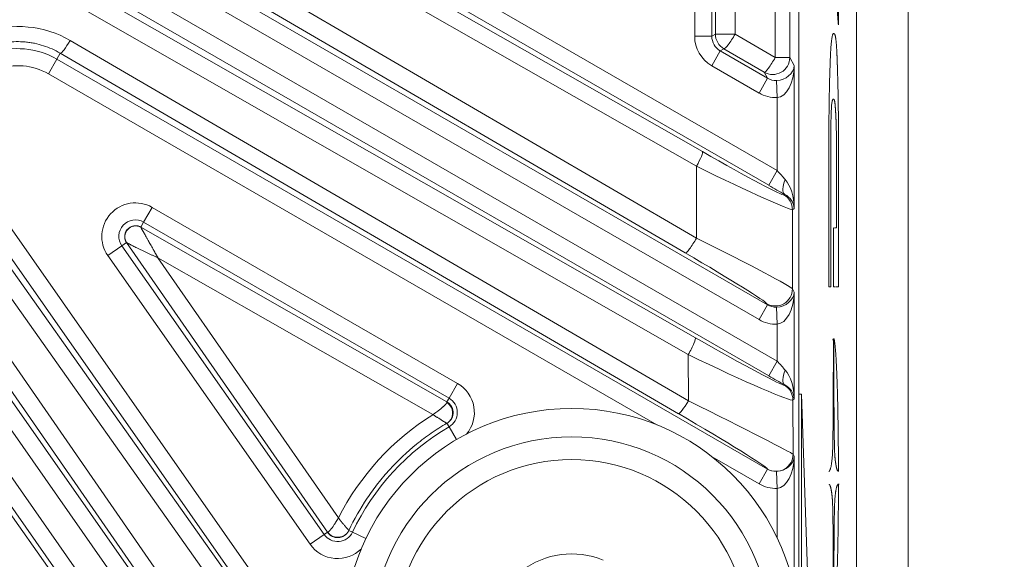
# Model space of a CAD drawing. Header units: millimetres. Extents: x 4 to 836, y 5 to 589.
# Tile 140 of 163: x 701 to 718, y 297 to 307. Entities that reach past the tile are written whole.
import ezdxf

# ---------------------------------------------------------------- set-up
doc = ezdxf.new("R2010")
doc.units = ezdxf.units.MM
doc.layers.add('1', color=7, linetype='Continuous', true_color=0xffffff)
doc.styles.add('ideas_simplex', font='simplex.shx')
doc.dimstyles.get("Standard").update_dxf_attribs({"dimtxt": 0.18, "dimasz": 0.18, "dimexe": 0.18, "dimexo": 0.0625, "dimgap": 0.09, "dimtad": 0, "dimtih": 1, "dimtoh": 1, "dimdec": 4, "dimzin": 0, "dimdsep": 46, "dimtxsty": 'Standard', "dimcen": 0.09, "dimadec": 0, "dimazin": 0, "dimtfac": 1, "dimtdec": 4, "dimtofl": 0, "dimtmove": 0, "dimatfit": 3, "dimfxl": 1, "dimtolj": 1, "dimtzin": 0, "dimarcsym": 0})

# ---------------------------------------------------------------- blocks, each defined once
blk = doc.blocks.new('_U1')
at = {"layer": '1', "color": 152, "lineweight": 13}
for p, q in [((700.230343, 313.020432), (786.941245, 313.020432)), ((718.867431, 260.359191), (786.941245, 260.359191))]:
    blk.add_line(p, q, dxfattribs=at)
at = {"layer": '1', "color": 27, "lineweight": 13}
blk.add_line((784.941245, 313.020432), (784.941245, 260.359191), dxfattribs=at)
at = {"layer": '1', "color": 87, "lineweight": 25}
for p, q in [((783.441245, 293.792312), (777.816245, 293.792312)), ((777.816245, 293.792312), (777.816245, 292.292312)), ((783.441245, 292.292312), (783.441245, 293.792312)), ((777.816245, 281.087312), (777.816245, 279.587312)), ((783.441245, 279.587312), (783.441245, 281.087312)), ((777.816245, 279.587312), (783.441245, 279.587312))]:
    blk.add_line(p, q, dxfattribs=at)
at = {"layer": '1', "color": 27, "lineweight": 18}
for points in [[(784.941245, 313.020432), (785.470226, 310.020434), (784.412264, 310.02043)], [(784.941245, 260.359191), (784.412264, 263.359189), (785.470226, 263.359193)]]:
    blk.add_solid(points, dxfattribs=at)
at = {"layer": '1', "color": 87, "linetype": 'Continuous', "lineweight": 25, "char_height": 3, "attachment_point": 7, "rotation": 90, "line_spacing_factor": 1.204819, "style": 'ideas_simplex'}
for s, insert in [('\\W1.2097;52,7', (775.975245, 281.034812)), ('\\W1.2097;2.07', (783.287745, 281.034812))]:
    blk.add_mtext(s, dxfattribs=dict(at, insert=insert))
blk = doc.blocks.new('_U5')
at = {"layer": '1', "color": 152, "lineweight": 13}
for p, q in [((691.391509, 321.859267), (806.925403, 321.859267)), ((663.165133, 260.359191), (806.925403, 260.359191))]:
    blk.add_line(p, q, dxfattribs=at)
at = {"layer": '1', "color": 27, "lineweight": 13}
blk.add_line((804.925403, 321.859267), (804.925403, 260.359191), dxfattribs=at)
at = {"layer": '1', "color": 87, "lineweight": 25}
for p, q in [((803.425403, 299.696729), (797.800403, 299.696729)), ((797.800403, 299.696729), (797.800403, 298.196729)), ((803.425403, 298.196729), (803.425403, 299.696729)), ((797.800403, 284.021729), (797.800403, 282.521729)), ((803.425403, 282.521729), (803.425403, 284.021729)), ((797.800403, 282.521729), (803.425403, 282.521729))]:
    blk.add_line(p, q, dxfattribs=at)
at = {"layer": '1', "color": 27, "lineweight": 18}
for points in [[(804.925403, 321.859267), (805.454384, 318.859269), (804.396422, 318.859265)], [(804.925403, 260.359191), (804.396422, 263.359189), (805.454384, 263.359193)]]:
    blk.add_solid(points, dxfattribs=at)
at = {"layer": '1', "color": 87, "linetype": 'Continuous', "lineweight": 25, "char_height": 3, "attachment_point": 7, "rotation": 90, "line_spacing_factor": 1.204819, "style": 'ideas_simplex'}
for s, insert in [('\\W1.2558;2.421', (803.271903, 283.969229)), ('\\W1.2097;61,5', (795.959403, 285.454229))]:
    blk.add_mtext(s, dxfattribs=dict(at, insert=insert))
blk = doc.blocks.new('_U6')
at = {"layer": '1', "color": 152, "lineweight": 13}
for p, q in [((707.915586, 361.359343), (604.33873, 361.359343)), ((696.641509, 245.904525), (604.338729, 245.904525))]:
    blk.add_line(p, q, dxfattribs=at)
at = {"layer": '1', "color": 27, "lineweight": 13}
blk.add_line((606.338729, 245.904525), (606.33873, 361.359343), dxfattribs=at)
at = {"layer": '1', "color": 87, "lineweight": 25}
for p, q in [((604.83873, 310.734434), (599.21373, 310.734434)), ((599.21373, 310.734434), (599.21373, 309.234434)), ((604.83873, 309.234434), (604.83873, 310.734434)), ((599.21373, 298.029434), (599.21373, 296.529434)), ((604.83873, 296.529434), (604.83873, 298.029434)), ((599.21373, 296.529434), (604.83873, 296.529434))]:
    blk.add_line(p, q, dxfattribs=at)
at = {"layer": '1', "color": 27, "lineweight": 18}
for points in [[(606.33873, 361.359343), (606.86771, 358.359345), (605.809749, 358.359341)], [(606.338729, 245.904525), (605.809749, 248.904523), (606.86771, 248.904527)]]:
    blk.add_solid(points, dxfattribs=at)
at = {"layer": '1', "color": 87, "linetype": 'Continuous', "lineweight": 25, "char_height": 3, "attachment_point": 7, "rotation": 90, "line_spacing_factor": 1.204819, "style": 'ideas_simplex'}
for s, insert in [('\\W1.1692;115,5', (597.37273, 296.491934)), ('\\W1.2097;4.55', (604.68523, 297.976934))]:
    blk.add_mtext(s, dxfattribs=dict(at, insert=insert))

msp = doc.modelspace()

# ---------------------------------------------------------------- linework, layer by layer
at = {"layer": '1', "color": 9, "linetype": 'Continuous', "lineweight": 18}
msp.add_line((716.803, 268.726), (716.803, 352.993), dxfattribs=at)
at = {"layer": '1', "color": 252, "linetype": 'Continuous', "lineweight": 18}
msp.add_line((715.892, 274.859), (715.892, 352.108), dxfattribs=at)
at = {"layer": '1', "color": 27, "linetype": 'Continuous', "lineweight": 18}
for p, q in [((714.882, 296.131), (714.882, 347.587)), ((703.321, 303.046), (708.7, 299.973)), ((706.6, 297.682), (703.073, 302.774))]:
    msp.add_line(p, q, dxfattribs=at)
at = {"layer": '1', "color": 27, "linetype": 'Continuous', "lineweight": 13}
for p, q in [((714.468, 306.027), (714.468, 337.692)), ((714.721, 337.692), (714.721, 306.027)), ((713.052, 306.402), (713.052, 337.317)), ((713.352, 337.317), (713.352, 306.402)), ((713.416, 306.439), (713.416, 337.28)), ((713.763, 337.28), (713.763, 306.439)), ((704.831, 309.623), (714.502, 304.04)), ((704.565, 309.297), (713.187, 304.374)), ((714.352, 303.78), (704.681, 309.364)), ((713.084, 304.115), (704.462, 309.037)), ((703.604, 308.385), (713.084, 302.851)), ((712.887, 302.592), (703.407, 308.126)), ((703.347, 308.021), (714.332, 301.679)), ((714.182, 301.419), (703.197, 307.762)), ((702.436, 307.657), (714.502, 300.691)), ((714.352, 300.432), (702.286, 307.398)), ((702.225, 307.292), (713.064, 301.1)), ((712.939, 300.805), (702.1, 306.997)), ((702.083, 306.328), (712.942, 299.991)), ((713.052, 306.402), (713.352, 306.402)), ((713.352, 306.402), (713.416, 306.439)), ((713.763, 306.439), (713.416, 306.439)), ((713.763, 306.439), (714.468, 306.027)), ((713.566, 306.179), (713.502, 306.142)), ((714.271, 305.767), (713.566, 306.179)), ((701.698, 305.74), (701.848, 306)), ((701.908, 306.103), (701.848, 306)), ((701.848, 306), (714.332, 298.792)), ((712.768, 299.766), (701.908, 306.103)), ((713.352, 305.882), (713.502, 306.142)), ((713.502, 306.142), (714.332, 305.663)), ((714.721, 306.027), (714.468, 306.027)), ((714.721, 306.027), (714.802, 305.887)), ((714.182, 305.403), (713.352, 305.882)), ((714.802, 305.887), (714.802, 303.371)), ((712.385, 299.57), (701.698, 305.74)), ((714.182, 305.403), (714.332, 305.663)), ((714.332, 305.663), (714.271, 305.767)), ((714.492, 305.622), (714.502, 305.323)), ((714.502, 304.04), (714.502, 305.323)), ((698.189, 304.821), (708.416, 290.057)), ((697.817, 304.612), (709.372, 288.109)), ((708.146, 289.92), (697.918, 304.684)), ((709.127, 287.937), (697.571, 304.44)), ((700.231, 304.179), (707.325, 294.048)), ((713.084, 302.851), (713.084, 304.115)), ((699.891, 303.941), (709.637, 290.17)), ((710.877, 288.453), (699.986, 304.007)), ((714.502, 304.04), (714.352, 303.78)), ((709.416, 289.963), (699.67, 303.734)), ((707.825, 288.453), (697.253, 303.551)), ((697.499, 303.723), (708.071, 288.625)), ((714.62, 303.612), (714.634, 303.62)), ((697.155, 303.482), (706.53, 290.235)), ((703.372, 303.133), (703.522, 303.393)), ((703.522, 303.393), (708.886, 300.296)), ((714.802, 303.371), (714.77, 303.352)), ((714.77, 303.352), (714.77, 301.959)), ((703.321, 303.046), (703.372, 303.133)), ((708.737, 300.036), (703.372, 303.133)), ((702.744, 302.544), (702.99, 302.716)), ((703.073, 302.774), (702.99, 302.716)), ((702.99, 302.716), (706.543, 297.642)), ((706.297, 297.47), (702.744, 302.544)), ((708.452, 299.749), (703.623, 302.507)), ((703.623, 302.507), (706.793, 297.932)), ((714.77, 301.959), (714.802, 301.904)), ((714.802, 301.904), (714.802, 300.022)), ((714.182, 301.419), (714.332, 301.679)), ((714.332, 301.679), (714.32, 301.699)), ((714.502, 301.339), (714.492, 301.638)), ((714.502, 300.691), (714.502, 301.339)), ((712.942, 299.991), (712.939, 300.805)), ((714.352, 300.432), (714.502, 300.691)), ((708.737, 300.036), (708.886, 300.296)), ((714.627, 300.268), (714.634, 300.272)), ((708.7, 299.973), (708.737, 300.036)), ((714.802, 300.022), (714.777, 300.008)), ((714.777, 300.008), (714.781, 299.052)), ((708.738, 299.535), (708.701, 299.598)), ((708.738, 299.535), (708.87, 299.311)), ((714.182, 298.533), (713.358, 299.008)), ((714.781, 299.052), (714.802, 299.017)), ((714.802, 299.017), (714.802, 296.702)), ((714.182, 298.533), (714.332, 298.792)), ((714.332, 298.792), (714.331, 298.793)), ((714.502, 298.452), (714.492, 298.752)), ((714.502, 297.581), (714.502, 298.452)), ((706.543, 297.642), (706.6, 297.682)), ((706.978, 297.714), (707.042, 297.684)), ((707.277, 297.573), (707.042, 297.684)), ((706.297, 297.47), (706.543, 297.642))]:
    msp.add_line(p, q, dxfattribs=at)
at = {"layer": '1', "color": 18, "linetype": 'Continuous', "lineweight": 18}
for p, q in [((714.882, 300.11), (714.927, 300.11)), ((714.927, 300.11), (714.927, 285.293)), ((715.05, 296.577), (714.927, 300.11))]:
    msp.add_line(p, q, dxfattribs=at)
at = {"layer": '1', "color": 7, "linetype": 'Continuous', "lineweight": 18}
for p, q in [((715.407, 298.751), (715.417, 298.751)), ((715.588, 298.529), (715.565, 298.529))]:
    msp.add_line(p, q, dxfattribs=at)
at = {"layer": '1', "color": 9, "linetype": 'Continuous', "lineweight": 18}
for radius in [4, 3.5]:
    msp.add_circle((710.892, 295.859), radius, dxfattribs=at)
at = {"layer": '1', "color": 9, "linetype": 'Continuous', "lineweight": 13}
msp.add_circle((710.892, 295.859), 3.1, dxfattribs=at)
at = {"layer": '1', "color": 27, "linetype": 'Continuous', "lineweight": 13}
for centre, radius, start, end in [((701.163, 304.813), 1.37, 60, 110.2005), ((701.163, 304.813), 1.07, 60, 110.2005), ((703.227, 302.882), 0.59, 60, 215), ((703.227, 302.882), 0.29, 60, 215), ((708.592, 299.785), 0.59, 320.1273, 60), ((708.592, 299.785), 0.29, 300.3629, 60), ((710.892, 295.859), 4.26, 120.3629, 154.6371), ((706.78, 297.808), 0.29, 215, 334.6371), ((706.78, 297.808), 0.59, 215, 314.8727)]:
    msp.add_arc(centre, radius, start, end, dxfattribs=at)
at = {"layer": '1', "color": 9, "linetype": 'Continuous', "lineweight": 18}
msp.add_arc((710.892, 295.859), 1.443, 67.4773, 127.4773, dxfattribs=at)
at = {"layer": '1', "color": 27, "linetype": 'Continuous', "lineweight": 13}
for centre, major_axis, ratio, start_param, end_param in [((701.183, 304.785), (-1.033, 1.456), 0.999987, 5.13785, 6.017267), ((702.058, 306.362), (0.151, 0.259), 0.129939, 3.176798, 4.653577), ((713.652, 306.402), (-0.52, -0.3), 0.999188, 5.759938, 6.806432), ((713.652, 306.402), (-0.26, -0.15), 0.997569, 5.759938, 6.806432), ((713.716, 306.439), (0.15, -0.26), 0.999188, 4.189142, 5.235636), ((713.716, 306.439), (0.151, 0.259), 0.135523, 3.176824, 4.791334), ((714.421, 306.027), (0.26, 0.15), 0.99757, 3.666246, 5.758532), ((714.421, 306.027), (0.151, 0.259), 0.135523, 3.176824, 4.791334), ((714.502, 305.887), (-0.293, -0.074), 0.867936, 1.321379, 2.857269), ((714.502, 305.887), (-0.015, -0.565), 0.530559, 0.048596, 1.584486), ((714.481, 305.924), (-0.151, 0.262), 0.992751, 2.095449, 2.651846), ((714.481, 305.924), (0.301, -0.521), 0.99757, 5.237042, 5.793439), ((713.037, 304.115), (0.149, 0.261), 0.136261, 4.790033, 6.24795), ((712.921, 304.595), (-1.7, 0.983), 0.030233, 1.745351, 3.124161), ((712.771, 304.336), (-2, 0.982), 0.027617, 1.741441, 3.120251), ((714.502, 304.064), (-0.3, 0.347), 0.034508, 1.610732, 2.100128), ((714.352, 303.804), (-0.6, 0.347), 0.030233, 1.588271, 2.077666), ((714.784, 303.88), (-0.146, -0.262), 0.422034, 4.94282, 6.24468), ((714.502, 303.371), (-0.014, 0.588), 0.509647, 4.70013, 5.746624), ((714.47, 303.352), (0.15, -0.26), 0.999188, 1.047549, 2.094043), ((714.502, 303.371), (-0.267, 0.15), 0.922186, 3.687243, 4.733738), ((713.037, 302.851), (-0.151, -0.259), 0.135523, 0.035232, 1.649742), ((712.771, 302.937), (-2, 0.982), 0.027617, 3.190064, 4.568874), ((712.621, 302.677), (-1.7, 0.983), 0.030233, 3.193974, 4.572784), ((714.47, 301.959), (-0.26, -0.15), 0.99757, 0.524653, 2.61694), ((714.502, 301.904), (-0.293, -0.074), 0.867936, 1.321379, 2.857269), ((714.502, 301.904), (-0.015, -0.565), 0.530559, 0.048596, 1.584486), ((714.481, 301.94), (-0.151, 0.262), 0.992751, 2.095449, 2.651846), ((714.481, 301.94), (0.301, -0.521), 0.99757, 5.237042, 5.793439), ((712.914, 300.84), (0.149, 0.26), 0.129405, 4.652393, 6.247983), ((712.924, 301.249), (-1.704, 0.98), 0.030298, 1.670422, 3.12404), ((712.774, 300.989), (-2.004, 0.98), 0.04178, 1.673469, 3.127088), ((714.502, 300.715), (-0.3, 0.347), 0.034508, 1.610732, 2.100128), ((714.784, 300.531), (0.146, 0.262), 0.422034, 1.801227, 3.103087), ((714.502, 300.022), (-0.014, 0.588), 0.509647, 4.70013, 5.746624), ((714.352, 300.456), (-0.6, 0.347), 0.030233, 1.588271, 2.077666), ((714.477, 300.008), (-0.15, 0.26), 0.999188, 4.189142, 5.235636), ((714.502, 300.022), (-0.267, 0.15), 0.922186, 3.687243, 4.733738), ((712.918, 300.026), (0.151, 0.259), 0.129939, 3.176798, 4.653577), ((712.778, 300.038), (-2.004, 0.988), 0.013807, 3.183614, 4.637233), ((710.903, 295.843), (-2.668, 3.76), 0.999987, 6.22647, 6.766617), ((712.628, 299.778), (-1.704, 0.99), 0.03044, 3.194587, 4.648206), ((714.481, 299.052), (0.26, 0.15), 0.99757, 3.666246, 5.758532), ((714.502, 299.017), (-0.293, -0.074), 0.867936, 1.321379, 2.857269), ((714.502, 299.017), (-0.015, -0.565), 0.530559, 0.048596, 1.584486), ((714.481, 299.053), (-0.151, 0.262), 0.992751, 2.095449, 2.651846), ((714.481, 299.053), (-0.301, 0.521), 0.99757, 2.095449, 2.651846)]:
    msp.add_ellipse(centre, major_axis=major_axis, ratio=ratio, start_param=start_param, end_param=end_param, dxfattribs=at)
at = {"layer": '1', "color": 7, "linetype": 'Continuous', "lineweight": 18}
for points, degree, knots in [([(715.527, 309.19), (715.526, 309.19), (715.524, 309.19), (715.52, 309.19), (715.514, 309.19), (715.51, 309.19), (715.51, 309.191), (715.51, 309.208), (715.51, 309.438), (715.51, 309.824), (715.51, 309.824), (715.51, 309.824), (715.49, 309.615), (715.474, 309.45), (715.451, 309.199), (715.451, 309.199), (715.451, 309.199), (715.482, 308.854), (715.526, 308.378), (715.561, 307.989), (715.578, 307.806), (715.578, 307.806), (715.578, 307.806), (715.578, 307.49), (715.578, 307.214), (715.578, 306.926), (715.578, 306.586), (715.578, 306.586), (715.578, 306.586), (715.566, 306.729), (715.561, 306.797), (715.543, 307.009), (715.51, 307.406), (715.47, 307.883), (715.447, 308.164), (715.421, 308.469), (715.421, 308.477), (715.411, 308.594), (715.403, 308.872), (715.403, 309.218), (715.403, 309.545), (715.411, 309.814), (715.421, 309.939), (715.421, 309.939), (715.421, 309.939), (715.421, 309.939), (715.421, 309.939), (715.421, 309.939), (715.421, 309.94), (715.421, 309.942)], 8, [0, 0, 0, 0, 0, 0, 0, 0, 0, 0.00961, 0.033766, 0.057922, 0.082078, 0.106234, 0.130389, 0.154545, 0.178701, 0.202857, 0.227013, 0.251169, 0.275325, 0.29948, 0.323636, 0.347792, 0.371948, 0.396104, 0.42026, 0.444416, 0.468571, 0.492727, 0.516883, 0.541039, 0.565195, 0.589351, 0.613506, 0.637662, 0.661818, 0.685974, 0.71013, 0.734286, 0.758442, 0.782597, 0.806753, 0.830909, 0.855065, 0.879221, 0.903377, 0.927532, 0.951688, 0.975844, 1, 1, 1, 1, 1, 1, 1, 1, 1]), ([(715.418, 301.995), (715.417, 301.995), (715.415, 301.995), (715.411, 301.995), (715.408, 301.995), (715.408, 301.995), (715.408, 301.995), (715.408, 302.658), (715.408, 303.385), (715.408, 304.127), (715.408, 304.156), (715.408, 304.819), (715.414, 305.328), (715.422, 305.633), (715.432, 305.989), (715.447, 306.279), (715.467, 306.452), (715.492, 306.452), (715.517, 306.452), (715.531, 306.372), (715.541, 306.271), (715.548, 306.162), (715.557, 305.961), (715.566, 305.624), (715.573, 305.366), (715.578, 304.973), (715.578, 304.454), (715.578, 304.454), (715.578, 304.175), (715.578, 304.175), (715.578, 304.175), (715.578, 303.805), (715.578, 303.489), (715.578, 303.055), (715.578, 302.61), (715.578, 302.32), (715.578, 301.995), (715.578, 301.995), (715.578, 301.995), (715.568, 301.995), (715.56, 301.995), (715.546, 301.995), (715.534, 301.995), (715.527, 301.995), (715.524, 301.995), (715.524, 301.995)], 6, [0, 0, 0, 0, 0, 0, 0, 0.010572, 0.036609, 0.062645, 0.088681, 0.114718, 0.140754, 0.16679, 0.192826, 0.218863, 0.244899, 0.270935, 0.296972, 0.323008, 0.349044, 0.37508, 0.401117, 0.427153, 0.453189, 0.479226, 0.505262, 0.531298, 0.557335, 0.583371, 0.609407, 0.635443, 0.66148, 0.687516, 0.713552, 0.739589, 0.765625, 0.791661, 0.817698, 0.843734, 0.86977, 0.895806, 0.921843, 0.947879, 0.973915, 0.999952, 1, 1, 1, 1, 1, 1, 1]), ([(715.544, 303.969), (715.544, 303.999), (715.544, 304.059), (715.544, 304.163), (715.544, 304.409), (715.542, 304.675), (715.539, 304.835), (715.534, 304.975), (715.526, 305.099), (715.519, 305.213), (715.508, 305.299), (715.492, 305.299), (715.465, 305.299), (715.452, 305.165), (715.445, 304.949), (715.442, 304.609), (715.442, 304.084), (715.442, 304.012), (715.442, 303.462), (715.442, 302.925), (715.442, 302.467), (715.442, 301.995), (715.442, 301.995), (715.442, 301.995), (715.437, 301.995), (715.432, 301.995), (715.429, 301.995), (715.428, 301.995)], 6, [0, 0, 0, 0, 0, 0, 0, 0.046053, 0.092105, 0.138158, 0.18421, 0.230263, 0.276315, 0.322368, 0.36842, 0.414473, 0.460525, 0.506578, 0.55263, 0.598683, 0.644736, 0.690788, 0.736841, 0.782893, 0.828946, 0.874998, 0.921051, 0.967103, 1, 1, 1, 1, 1, 1, 1]), ([(715.537, 303.032), (715.538, 303.032), (715.539, 303.032), (715.542, 303.032), (715.544, 303.032), (715.544, 303.032), (715.544, 303.032), (715.544, 303.221), (715.544, 303.477), (715.544, 303.755), (715.544, 303.875), (715.544, 303.938), (715.544, 303.969)], 6, [0, 0, 0, 0, 0, 0, 0, 0.028736, 0.190613, 0.352491, 0.514368, 0.676245, 0.838123, 1, 1, 1, 1, 1, 1, 1]), ([(715.515, 301.995), (715.514, 301.995), (715.51, 301.995), (715.505, 301.995), (715.499, 301.995), (715.493, 301.995), (715.493, 301.995), (715.493, 301.995), (715.493, 302.266), (715.493, 302.508), (715.493, 302.755), (715.493, 303.022), (715.493, 303.032), (715.493, 303.032), (715.496, 303.032), (715.498, 303.032), (715.499, 303.032)], 6, [0, 0, 0, 0, 0, 0, 0, 0.051677, 0.148744, 0.245811, 0.342878, 0.439944, 0.537011, 0.634078, 0.731145, 0.828212, 0.925278, 1, 1, 1, 1, 1, 1, 1]), ([(715.508, 303.032), (715.51, 303.032), (715.513, 303.032), (715.517, 303.032), (715.521, 303.032), (715.525, 303.032), (715.528, 303.032), (715.53, 303.032), (715.53, 303.032)], 6, [0, 0, 0, 0, 0, 0, 0, 0.336777, 0.962865, 1, 1, 1, 1, 1, 1, 1]), ([(715.479, 301.059), (715.479, 301.06), (715.48, 301.063), (715.481, 301.067), (715.483, 301.073), (715.484, 301.078), (715.487, 301.082), (715.488, 301.083), (715.488, 301.083), (715.488, 301.075), (715.488, 301.062), (715.488, 301.033), (715.488, 301.002), (715.488, 300.943), (715.488, 300.861), (715.488, 300.422), (715.486, 299.94), (715.484, 299.717), (715.482, 299.474), (715.48, 299.293), (715.477, 299.17), (715.475, 299.101), (715.471, 299.006), (715.461, 298.915), (715.45, 298.845), (715.439, 298.8), (715.428, 298.774), (715.422, 298.763), (715.417, 298.756), (715.413, 298.753), (715.41, 298.751), (715.409, 298.751), (715.408, 298.751), (715.407, 298.751), (715.407, 298.751), (715.407, 298.751), (715.407, 298.751), (715.407, 298.751), (715.407, 298.751)], 6, [0, 0, 0, 0, 0, 0, 0, 0.02087, 0.052115, 0.083359, 0.114604, 0.145848, 0.177093, 0.208337, 0.239581, 0.270826, 0.30207, 0.333315, 0.364559, 0.395804, 0.427048, 0.458293, 0.489537, 0.520781, 0.552026, 0.58327, 0.614515, 0.645759, 0.677004, 0.708248, 0.739493, 0.770737, 0.801981, 0.833226, 0.86447, 0.895715, 0.926959, 0.958204, 0.989448, 1, 1, 1, 1, 1, 1, 1]), ([(715.574, 298.751), (715.573, 298.752), (715.57, 298.754), (715.562, 298.759), (715.545, 298.785), (715.519, 298.941), (715.51, 299.07), (715.508, 299.17), (715.506, 299.247), (715.502, 299.469), (715.499, 299.866), (715.497, 300.444), (715.497, 300.845), (715.497, 301.083), (715.497, 301.083), (715.497, 301.083), (715.497, 301.083), (715.497, 301.083), (715.497, 301.083), (715.497, 301.082)], 5, [0, 0, 0, 0, 0, 0, 0.055848, 0.123288, 0.190727, 0.258166, 0.325606, 0.393045, 0.460485, 0.527924, 0.595364, 0.662803, 0.730242, 0.797682, 0.865121, 0.932561, 1, 1, 1, 1, 1, 1]), ([(715.497, 301.082), (715.498, 301.082), (715.499, 301.08), (715.501, 301.075), (715.507, 301.058), (715.52, 300.967), (715.535, 300.777), (715.552, 300.421), (715.565, 299.993), (715.574, 299.419), (715.577, 299.031), (715.578, 298.797), (715.578, 298.762), (715.578, 298.754), (715.577, 298.752), (715.577, 298.752)], 5, [0, 0, 0, 0, 0, 0, 0.094671, 0.189342, 0.284013, 0.378684, 0.473355, 0.568025, 0.662696, 0.757367, 0.852038, 0.946709, 1, 1, 1, 1, 1, 1]), ([(715.415, 298.524), (715.416, 298.524), (715.419, 298.521), (715.425, 298.514), (715.436, 298.494), (715.452, 298.431), (715.464, 298.336), (715.472, 298.261), (715.476, 298.158), (715.477, 298.11), (715.48, 297.97), (715.484, 297.694), (715.486, 297.256), (715.488, 296.833), (715.488, 296.502), (715.488, 296.296), (715.488, 296.25), (715.488, 296.217), (715.488, 296.196), (715.488, 296.196), (715.488, 296.196), (715.488, 296.196), (715.488, 296.196), (715.488, 296.197), (715.487, 296.197)], 5, [0, 0, 0, 0, 0, 0, 0.025641, 0.076923, 0.128205, 0.179487, 0.230769, 0.282051, 0.333333, 0.384615, 0.435897, 0.487179, 0.538462, 0.589744, 0.641026, 0.692308, 0.74359, 0.794872, 0.846154, 0.897436, 0.948718, 1, 1, 1, 1, 1, 1])]:
    msp.add_open_spline(points, degree=degree, knots=knots, dxfattribs=at)
at = {"layer": '1', "color": 27, "linetype": 'Continuous', "lineweight": 13}
for points, knots in [([(701.908, 306.103), (701.861, 306.13), (701.764, 306.18), (701.613, 306.238), (701.508, 306.265), (701.428, 306.282), (701.401, 306.286), (701.347, 306.294), (701.32, 306.297), (701.239, 306.305), (701.13, 306.309), (701.022, 306.301), (700.94, 306.29), (700.913, 306.286), (700.859, 306.276), (700.832, 306.27), (700.752, 306.25), (700.699, 306.234), (700.647, 306.215)], [0, 0, 0, 0, 0.125, 0.25, 0.375, 0.375, 0.4375, 0.4375, 0.5, 0.5, 0.625, 0.75, 0.75, 0.8125, 0.8125, 0.875, 0.875, 1, 1, 1, 1]), ([(703.073, 302.774), (703.05, 302.808), (703.039, 302.849), (703.046, 302.932), (703.064, 302.973), (703.122, 303.035), (703.161, 303.057), (703.244, 303.071), (703.287, 303.064), (703.322, 303.044)], [0, 0, 0, 0, 0.25, 0.25, 0.5, 0.5, 0.75, 0.75, 1, 1, 1, 1]), ([(703.322, 303.044), (703.323, 303.043), (703.323, 303.042), (703.325, 303.039), (703.327, 303.035), (703.329, 303.031), (703.332, 303.025), (703.335, 303.019), (703.339, 303.012), (703.343, 303.004), (703.348, 302.996), (703.353, 302.987), (703.359, 302.976), (703.365, 302.966), (703.374, 302.949), (703.388, 302.924), (703.407, 302.891), (703.428, 302.852), (703.457, 302.802), (703.493, 302.737), (703.524, 302.684), (703.542, 302.651), (703.547, 302.642), (703.552, 302.633), (703.558, 302.623), (703.564, 302.613), (703.57, 302.602), (703.577, 302.59), (703.584, 302.578), (703.591, 302.565), (703.599, 302.551), (703.606, 302.537), (703.615, 302.522), (703.62, 302.512), (703.623, 302.507)], [0, 0, 0, 0, 0.016748, 0.033644, 0.050768, 0.068192, 0.085987, 0.104219, 0.122949, 0.142235, 0.162128, 0.182676, 0.203921, 0.225903, 0.248657, 0.302755, 0.362659, 0.428595, 0.500733, 0.615539, 0.751327, 0.764149, 0.778022, 0.792946, 0.80892, 0.825947, 0.844024, 0.863152, 0.883332, 0.904563, 0.926845, 0.950179, 0.974564, 1, 1, 1, 1]), ([(703.073, 302.774), (703.074, 302.773), (703.076, 302.772), (703.082, 302.768), (703.086, 302.766), (703.095, 302.76), (703.101, 302.757), (703.113, 302.751), (703.119, 302.748), (703.135, 302.74), (703.144, 302.735), (703.164, 302.725), (703.174, 302.72), (703.196, 302.709), (703.207, 302.704), (703.23, 302.692), (703.242, 302.687), (703.261, 302.677), (703.268, 302.674), (703.283, 302.666), (703.291, 302.663), (703.313, 302.652), (703.327, 302.645), (703.357, 302.631), (703.379, 302.62), (703.402, 302.61), (703.418, 302.602), (703.426, 302.599), (703.45, 302.587), (703.466, 302.58), (703.498, 302.565), (703.514, 302.557), (703.546, 302.542), (703.562, 302.535), (703.593, 302.521), (703.608, 302.514), (703.623, 302.507)], [0, 0, 0, 0, 0.044558, 0.044558, 0.089115, 0.089115, 0.133673, 0.133673, 0.178231, 0.178231, 0.236549, 0.236549, 0.294867, 0.294867, 0.353185, 0.353185, 0.411503, 0.411503, 0.447724, 0.447724, 0.483945, 0.483945, 0.556388, 0.556388, 0.62883, 0.665051, 0.665051, 0.701272, 0.701272, 0.775954, 0.775954, 0.850636, 0.850636, 0.925318, 0.925318, 1, 1, 1, 1]), ([(708.452, 299.749), (708.455, 299.75), (708.46, 299.754), (708.468, 299.759), (708.475, 299.765), (708.482, 299.77), (708.489, 299.774), (708.495, 299.779), (708.501, 299.783), (708.507, 299.787), (708.512, 299.791), (708.517, 299.795), (708.522, 299.798), (708.526, 299.801), (708.53, 299.804), (708.534, 299.807), (708.537, 299.81), (708.547, 299.817), (708.563, 299.829), (708.584, 299.845), (708.602, 299.86), (708.617, 299.873), (708.629, 299.883), (708.64, 299.893), (708.649, 299.902), (708.658, 299.91), (708.666, 299.918), (708.673, 299.926), (708.68, 299.933), (708.685, 299.939), (708.69, 299.945), (708.693, 299.95), (708.696, 299.955), (708.699, 299.96), (708.699, 299.962), (708.7, 299.963)], [0, 0, 0, 0, 0.02207, 0.043279, 0.063626, 0.083112, 0.101736, 0.1195, 0.136401, 0.152442, 0.16762, 0.181938, 0.195394, 0.207989, 0.219723, 0.230595, 0.240606, 0.249756, 0.318537, 0.383155, 0.443629, 0.49998, 0.542086, 0.583524, 0.62431, 0.664458, 0.703985, 0.742907, 0.781241, 0.819007, 0.856222, 0.892908, 0.929085, 0.964775, 1, 1, 1, 1]), ([(708.699, 299.598), (708.707, 299.602), (708.714, 299.607), (708.728, 299.619), (708.748, 299.637), (708.764, 299.658), (708.79, 299.705), (708.799, 299.741), (708.799, 299.814), (708.79, 299.85), (708.756, 299.915), (708.73, 299.943), (708.7, 299.963)], [0, 0, 0, 0, 0.0625, 0.0625, 0.125, 0.25, 0.25, 0.5, 0.5, 0.75, 0.75, 1, 1, 1, 1]), ([(708.7, 299.973), (708.702, 299.972), (708.706, 299.969), (708.712, 299.965), (708.718, 299.961), (708.723, 299.957), (708.729, 299.953), (708.734, 299.948), (708.739, 299.944), (708.744, 299.939), (708.749, 299.934), (708.753, 299.929), (708.758, 299.924), (708.762, 299.919), (708.766, 299.914), (708.77, 299.908), (708.773, 299.903), (708.777, 299.897), (708.78, 299.892), (708.783, 299.886), (708.786, 299.88), (708.789, 299.874), (708.791, 299.869), (708.794, 299.863), (708.796, 299.857), (708.798, 299.851), (708.8, 299.845), (708.801, 299.839), (708.803, 299.833), (708.804, 299.827), (708.805, 299.821), (708.806, 299.815), (708.807, 299.809), (708.807, 299.803), (708.808, 299.798), (708.808, 299.792), (708.808, 299.784), (708.808, 299.774), (708.807, 299.762), (708.805, 299.749), (708.803, 299.737), (708.8, 299.725), (708.796, 299.713), (708.791, 299.701), (708.786, 299.689), (708.779, 299.677), (708.772, 299.665), (708.764, 299.654), (708.756, 299.644), (708.746, 299.633), (708.736, 299.624), (708.725, 299.614), (708.714, 299.606), (708.705, 299.601), (708.701, 299.598)], [0, 0, 0, 0, 0.01571, 0.031336, 0.046877, 0.062333, 0.077705, 0.092994, 0.108197, 0.123317, 0.138353, 0.153305, 0.168173, 0.182957, 0.197657, 0.212274, 0.226807, 0.241256, 0.255622, 0.269905, 0.284105, 0.298221, 0.312254, 0.326204, 0.340071, 0.353855, 0.367557, 0.381175, 0.394711, 0.408164, 0.421535, 0.434823, 0.448029, 0.461152, 0.474194, 0.487153, 0.50003, 0.526623, 0.553564, 0.580855, 0.608496, 0.636488, 0.664832, 0.693528, 0.722576, 0.751978, 0.781735, 0.811846, 0.842313, 0.873135, 0.904315, 0.935852, 0.967747, 1, 1, 1, 1]), ([(708.452, 299.749), (708.458, 299.745), (708.465, 299.741), (708.478, 299.733), (708.484, 299.729), (708.497, 299.721), (708.503, 299.717), (708.515, 299.709), (708.521, 299.705), (708.534, 299.698), (708.54, 299.694), (708.552, 299.686), (708.558, 299.682), (708.57, 299.675), (708.576, 299.671), (708.588, 299.664), (708.593, 299.661), (708.604, 299.653), (708.61, 299.65), (708.622, 299.643), (708.627, 299.639), (708.638, 299.633), (708.643, 299.629), (708.653, 299.624), (708.657, 299.621), (708.664, 299.617), (708.666, 299.615), (708.671, 299.613), (708.673, 299.611), (708.679, 299.608), (708.683, 299.605), (708.69, 299.602), (708.692, 299.6), (708.697, 299.598), (708.698, 299.598), (708.699, 299.598)], [0, 0, 0, 0, 0.051985, 0.051985, 0.10397, 0.10397, 0.155955, 0.155955, 0.207941, 0.207941, 0.262691, 0.262691, 0.317442, 0.317442, 0.372192, 0.372192, 0.426943, 0.426943, 0.489418, 0.489418, 0.551893, 0.551893, 0.614368, 0.614368, 0.676843, 0.676843, 0.717238, 0.717238, 0.757633, 0.757633, 0.838422, 0.838422, 0.919211, 0.919211, 1, 1, 1, 1]), ([(708.699, 299.598), (708.606, 299.543), (708.514, 299.485), (708.381, 299.392), (708.337, 299.361), (708.25, 299.296), (708.208, 299.262), (707.997, 299.092), (707.841, 298.945), (707.624, 298.707), (707.554, 298.625), (707.454, 298.498), (707.422, 298.455), (707.358, 298.367), (707.327, 298.323), (707.177, 298.098), (707.07, 297.911), (706.978, 297.715)], [0, 0, 0, 0, 0.125, 0.125, 0.1875, 0.1875, 0.25, 0.25, 0.5, 0.5, 0.625, 0.625, 0.6875, 0.6875, 0.75, 0.75, 1, 1, 1, 1]), ([(708.701, 299.598), (708.701, 299.598), (708.701, 299.598), (708.701, 299.598), (708.7, 299.598), (708.699, 299.598), (708.699, 299.598)], [0, 0, 0, 0, 0.256832, 0.508652, 0.756136, 1, 1, 1, 1]), ([(706.605, 297.682), (706.606, 297.682), (706.607, 297.682), (706.609, 297.682), (706.611, 297.683), (706.613, 297.684), (706.615, 297.686), (706.617, 297.687), (706.619, 297.689), (706.622, 297.691), (706.625, 297.693), (706.627, 297.696), (706.63, 297.699), (706.634, 297.702), (706.637, 297.705), (706.64, 297.709), (706.644, 297.713), (706.647, 297.717), (706.651, 297.721), (706.655, 297.726), (706.659, 297.731), (706.663, 297.736), (706.668, 297.742), (706.672, 297.747), (706.677, 297.753), (706.684, 297.763), (706.693, 297.776), (706.706, 297.795), (706.721, 297.816), (706.732, 297.833), (706.74, 297.847), (706.746, 297.855), (706.751, 297.864), (706.758, 297.875), (706.766, 297.887), (706.774, 297.901), (706.783, 297.916), (706.789, 297.927), (706.793, 297.932)], [0, 0, 0, 0, 0.019084, 0.038296, 0.05764, 0.07712, 0.096738, 0.116498, 0.136405, 0.15646, 0.176668, 0.197031, 0.217553, 0.238236, 0.259084, 0.280099, 0.301285, 0.322643, 0.344177, 0.36589, 0.387783, 0.40986, 0.432122, 0.454573, 0.477214, 0.500047, 0.556429, 0.61691, 0.681513, 0.750255, 0.769518, 0.792196, 0.81829, 0.8478, 0.880726, 0.917068, 0.956826, 1, 1, 1, 1]), ([(706.793, 297.932), (706.795, 297.93), (706.798, 297.925), (706.804, 297.918), (706.81, 297.911), (706.815, 297.904), (706.82, 297.898), (706.824, 297.892), (706.829, 297.887), (706.833, 297.882), (706.837, 297.877), (706.84, 297.872), (706.844, 297.868), (706.847, 297.864), (706.85, 297.861), (706.852, 297.857), (706.855, 297.854), (706.857, 297.852), (706.864, 297.843), (706.876, 297.828), (706.892, 297.81), (706.905, 297.794), (706.917, 297.78), (706.926, 297.77), (706.934, 297.761), (706.941, 297.753), (706.948, 297.745), (706.954, 297.739), (706.959, 297.733), (706.964, 297.728), (706.968, 297.724), (706.971, 297.721), (706.974, 297.718), (706.976, 297.716), (706.978, 297.715), (706.978, 297.715), (706.978, 297.715)], [0, 0, 0, 0, 0.021733, 0.042583, 0.062553, 0.081642, 0.099852, 0.117183, 0.133635, 0.149209, 0.163906, 0.177726, 0.190669, 0.202737, 0.213929, 0.224245, 0.233687, 0.242255, 0.249948, 0.319016, 0.383672, 0.443951, 0.499888, 0.541969, 0.583386, 0.624154, 0.66429, 0.703812, 0.742736, 0.781081, 0.818863, 0.856102, 0.892816, 0.929023, 0.964745, 1, 1, 1, 1]), ([(706.605, 297.682), (706.628, 297.652), (706.658, 297.628), (706.727, 297.598), (706.765, 297.591), (706.84, 297.598), (706.876, 297.611), (706.922, 297.642), (706.943, 297.661), (706.96, 297.683), (706.97, 297.699), (706.974, 297.707), (706.978, 297.715)], [0, 0, 0, 0, 0.25, 0.25, 0.5, 0.5, 0.75, 0.75, 0.875, 0.9375, 0.9375, 1, 1, 1, 1])]:
    msp.add_open_spline(points, degree=3, knots=knots, dxfattribs=at)
at = {"layer": '1', "color": 27, "linetype": 'Continuous', "lineweight": 18}
for points, knots in [([(703.073, 302.774), (703.071, 302.776), (703.069, 302.78), (703.065, 302.786), (703.062, 302.792), (703.059, 302.798), (703.056, 302.804), (703.053, 302.81), (703.051, 302.816), (703.049, 302.822), (703.047, 302.828), (703.045, 302.834), (703.044, 302.84), (703.043, 302.845), (703.042, 302.851), (703.041, 302.857), (703.04, 302.862), (703.04, 302.868), (703.039, 302.873), (703.039, 302.879), (703.039, 302.884), (703.039, 302.889), (703.04, 302.903), (703.044, 302.926), (703.054, 302.957), (703.069, 302.985), (703.092, 303.015), (703.126, 303.043), (703.174, 303.065), (703.213, 303.071), (703.238, 303.07), (703.249, 303.069), (703.26, 303.068), (703.272, 303.065), (703.284, 303.062), (703.297, 303.058), (703.309, 303.052), (703.317, 303.048), (703.321, 303.046)], [0, 0, 0, 0, 0.013987, 0.027767, 0.041338, 0.054702, 0.067859, 0.080808, 0.09355, 0.106086, 0.118415, 0.130538, 0.142454, 0.154164, 0.165669, 0.176968, 0.188062, 0.19895, 0.209633, 0.220112, 0.230386, 0.240456, 0.250322, 0.314813, 0.377949, 0.439778, 0.500351, 0.597693, 0.699197, 0.805064, 0.825987, 0.84789, 0.870776, 0.894646, 0.919501, 0.945344, 0.972177, 1, 1, 1, 1]), ([(706.978, 297.714), (706.977, 297.712), (706.975, 297.708), (706.972, 297.702), (706.968, 297.695), (706.964, 297.689), (706.961, 297.684), (706.956, 297.678), (706.952, 297.672), (706.948, 297.667), (706.943, 297.662), (706.939, 297.657), (706.934, 297.652), (706.929, 297.647), (706.924, 297.643), (706.919, 297.639), (706.914, 297.634), (706.908, 297.63), (706.903, 297.627), (706.897, 297.623), (706.892, 297.62), (706.886, 297.617), (706.881, 297.613), (706.875, 297.611), (706.869, 297.608), (706.863, 297.605), (706.857, 297.603), (706.852, 297.601), (706.846, 297.599), (706.84, 297.597), (706.834, 297.596), (706.828, 297.594), (706.822, 297.593), (706.816, 297.592), (706.81, 297.591), (706.804, 297.59), (706.796, 297.59), (706.786, 297.589), (706.774, 297.589), (706.761, 297.59), (706.749, 297.591), (706.736, 297.593), (706.724, 297.596), (706.711, 297.6), (706.698, 297.605), (706.686, 297.61), (706.674, 297.616), (706.662, 297.623), (706.651, 297.631), (706.639, 297.64), (706.629, 297.649), (706.619, 297.66), (706.609, 297.671), (706.603, 297.678), (706.6, 297.682)], [0, 0, 0, 0, 0.01571, 0.031336, 0.046877, 0.062333, 0.077705, 0.092994, 0.108197, 0.123317, 0.138353, 0.153305, 0.168173, 0.182957, 0.197657, 0.212274, 0.226807, 0.241256, 0.255622, 0.269905, 0.284105, 0.298221, 0.312254, 0.326204, 0.340071, 0.353855, 0.367557, 0.381175, 0.394711, 0.408164, 0.421535, 0.434823, 0.448029, 0.461152, 0.474194, 0.487153, 0.50003, 0.526623, 0.553564, 0.580855, 0.608496, 0.636488, 0.664832, 0.693528, 0.722576, 0.751978, 0.781735, 0.811846, 0.842313, 0.873135, 0.904315, 0.935852, 0.967747, 1, 1, 1, 1])]:
    msp.add_open_spline(points, degree=3, knots=knots, dxfattribs=at)
at = {"layer": '1', "color": 27, "linetype": 'Continuous', "lineweight": 13}
for points, degree in [([(703.321, 303.046), (703.322, 303.045), (703.322, 303.045), (703.322, 303.044)], 3), ([(703.073, 302.774), (703.073, 302.774)], 1), ([(708.7, 299.973), (708.701, 299.971), (708.701, 299.968), (708.7, 299.963)], 3), ([(706.6, 297.682), (706.601, 297.682), (706.603, 297.681), (706.605, 297.682)], 3), ([(706.978, 297.714), (706.978, 297.714), (706.978, 297.714), (706.978, 297.714)], 3)]:
    msp.add_open_spline(points, degree=degree, dxfattribs=at)
at = {"layer": '1', "color": 7, "linetype": 'Continuous', "lineweight": 18}
msp.add_open_spline([(715.578, 298.526), (715.578, 298.524), (715.578, 298.52), (715.578, 298.51), (715.578, 298.484), (715.578, 298.447), (715.577, 298.247), (715.575, 297.975), (715.571, 297.669), (715.566, 297.377), (715.56, 297.148), (715.554, 296.948), (715.548, 296.766), (715.54, 296.598), (715.528, 296.401), (715.517, 296.29), (715.509, 296.236), (715.503, 296.21), (715.5, 296.202), (715.497, 296.197), (715.497, 296.196), (715.497, 296.234), (715.497, 296.309), (715.497, 296.453), (715.497, 296.673), (715.497, 296.926), (715.498, 297.173), (715.5, 297.422), (715.502, 297.769), (715.505, 298.002), (715.508, 298.11), (715.509, 298.158), (715.512, 298.228), (715.521, 298.343), (715.533, 298.431), (715.549, 298.49), (715.562, 298.517), (715.57, 298.526), (715.574, 298.528), (715.576, 298.529), (715.577, 298.529), (715.578, 298.529), (715.578, 298.529), (715.578, 298.529), (715.578, 298.529), (715.578, 298.529), (715.578, 298.527), (715.578, 298.526)], degree=6, dxfattribs=at)

# ---------------------------------------------------------------- dimensions: what is measured, and where the dimension line sits
at = {"layer": '1', "color": 87, "linetype": 'Continuous', "lineweight": 25}
for base, p1, p2, angle, text, override, picture, middle in [((606.339, 245.905), (714.073, 361.359), (699.142, 245.905), 90, '<>\\P[\\C87;{\\H1.00x;\\Fsimplex.shx;4.55\\Fsimplex.shx;}\\C87; ]', {"dimtxt": 3, "dimasz": 3, "dimexe": 2, "dimexo": 2.5, "dimgap": 1.5, "dimtad": 1, "dimtih": 0, "dimtoh": 0, "dimdec": 1, "dimlfac": 1, "dimzin": 8, "dimdsep": 44, "dimlunit": 2, "dimtxsty": 'ideas_simplex', "dimsah": 1, "dimse1": 0, "dimse2": 0, "dimsd1": 0, "dimsd2": 0, "dimclrd": 27, "dimclre": 152, "dimclrt": 87, "dimtol": 0, "dimtm": -0.1, "dimtfac": 0.5, "dimtdec": 2, "dimtofl": 1, "dimtmove": 0, "dimtzin": 8, "dimlwd": 13, "dimlwe": 13}, '_U6', (606.339, 303.632)), ((804.925, 321.859), (660.405, 260.359), (688.892, 321.859), 270, '<>\\P[\\C87;{\\H1.00x;\\Fsimplex.shx;2.421\\Fsimplex.shx;}\\C87; ]', {"dimtxt": 3, "dimasz": 3, "dimexe": 2, "dimexo": 2.5, "dimgap": 1.5, "dimtad": 1, "dimtih": 0, "dimtoh": 0, "dimdec": 2, "dimlfac": 1, "dimzin": 8, "dimdsep": 44, "dimlunit": 2, "dimtxsty": 'ideas_simplex', "dimsah": 1, "dimse1": 0, "dimse2": 0, "dimsd1": 0, "dimsd2": 0, "dimclrd": 27, "dimclre": 152, "dimclrt": 87, "dimtol": 0, "dimtm": -0.1, "dimtfac": 0.5, "dimtdec": 2, "dimtofl": 1, "dimtmove": 0, "dimtzin": 8, "dimlwd": 13, "dimlwe": 13}, '_U5', (804.925, 291.109)), ((784.941, 313.02), (713.992, 260.359), (697.73, 313.02), 270, '<>\\P[\\C87;{\\H1.00x;\\Fsimplex.shx;2.07\\Fsimplex.shx;}\\C87; ]', {"dimtxt": 3, "dimasz": 3, "dimexe": 2, "dimexo": 2.5, "dimgap": 1.5, "dimtad": 1, "dimtih": 0, "dimtoh": 0, "dimdec": 1, "dimlfac": 1, "dimzin": 8, "dimdsep": 44, "dimlunit": 2, "dimtxsty": 'ideas_simplex', "dimsah": 1, "dimse1": 0, "dimse2": 0, "dimsd1": 0, "dimsd2": 0, "dimclrd": 27, "dimclre": 152, "dimclrt": 87, "dimtol": 0, "dimtm": -0.1, "dimtfac": 0.5, "dimtdec": 2, "dimtofl": 1, "dimtmove": 0, "dimtzin": 8, "dimlwd": 13, "dimlwe": 13}, '_U1', (784.941, 286.69))]:
    dim = msp.add_linear_dim(base=base, p1=p1, p2=p2, angle=angle, text=text, dimstyle='Standard', override=override, dxfattribs=at)
    dim.commit()
    dim.dimension.update_dxf_attribs({"geometry": picture, "text_midpoint": middle, "dimtype": 160})

doc.saveas('drawing.dxf')
